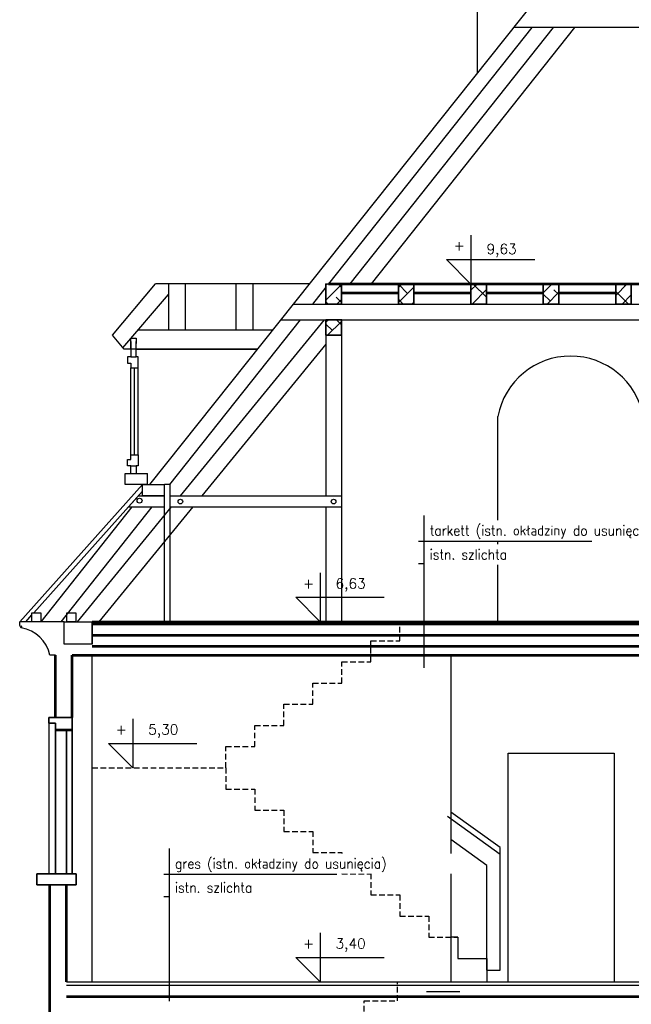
# Model space of a CAD drawing. Header units: millimetres. Extents: x 11979 to 23691, y 12825 to 41978.
# Tile 96 of 256: x 20303 to 20852, y 27968 to 28852. Entities that reach past the tile are written whole.
import ezdxf
from ezdxf.enums import TextEntityAlignment as Align

# ---------------------------------------------------------------- set-up
doc = ezdxf.new("R2010")
doc.units = ezdxf.units.MM
doc.linetypes.add('egbb03_500', pattern=[1.5, 1, -0.5])
for name, color, linetype in [('-LI-WIDOK', 2, 'Continuous'), ('-MEBLE', 1, 'Continuous'), ('-WYMIAR', 8, 'Continuous'), ('PROJEKTOWANE', 5, 'Continuous')]:
    doc.layers.add(name, color=color, linetype=linetype)
for name, color, linetype, lineweight in [('-ŚCIANY DZIAŁOWE', 3, 'Continuous', 35), ('-ŚCIANY NOŚNE', 4, 'Continuous', 53), ('CIENKA - KRESKOWANIA', 254, 'Continuous', 0), ('CIENKA - OPISY', 2, 'Continuous', 25)]:
    doc.layers.add(name, color=color, linetype=linetype, lineweight=lineweight)
doc.styles.add('ROMANS', font='romans', dxfattribs={"width": 0.9, "height": 9})
pattern_1 = [(45, (434771.333, 26006.276), (-6.7351921, 6.7351921), []), (135, (434771.333, 26006.276), (-20.20557627, 6.7351921), [23.8125, -14.2875])]

msp = doc.modelspace()

# ---------------------------------------------------------------- hatches: boundary and pattern name
at = {"layer": '-WYMIAR'}
h = msp.add_hatch(dxfattribs=at)
h.set_pattern_fill('ANSI38', color=256, scale=3)
h.set_pattern_definition(pattern_1)
h.paths.add_polyline_path([(20592.08, 28614.54), (20578.08, 28614.6), (20578.08, 28611.6), (20578.08, 28596.54), (20592.08, 28596.54)])
h.paths.add_polyline_path([(20710.91, 28633.1), (20760.51, 28633.1), (20760.51, 28656.04), (20710.91, 28656.04)], flags=9)
h.paths.add_polyline_path([(20687.46, 28637.89), (20708.5, 28637.89), (20708.5, 28654.18), (20687.46, 28654.18)], flags=9)
h = msp.add_hatch(dxfattribs=at)
h.set_pattern_fill('ANSI38', color=256, scale=3)
h.set_pattern_definition(pattern_1)
h.paths.add_polyline_path([(20657.07, 28614.58), (20643.08, 28614.58), (20643.08, 28598.58), (20643.07, 28596.52), (20657.07, 28596.52)])
h = msp.add_hatch(dxfattribs=at)
h.set_pattern_fill('ANSI38', color=256, scale=3)
h.set_pattern_definition(pattern_1)
h.paths.add_polyline_path([(20722.08, 28614.54), (20708.38, 28614.54), (20708.38, 28611.6), (20708.08, 28611.91), (20708.08, 28596.54), (20722.08, 28596.54)])
h = msp.add_hatch(dxfattribs=at)
h.set_pattern_fill('ANSI38', color=256, scale=3)
h.set_pattern_definition(pattern_1)
h.paths.add_polyline_path([(20787.07, 28614.51), (20787.08, 28614.57), (20780.12, 28614.6), (20773.08, 28614.6), (20773.07, 28596.51), (20787.07, 28596.51)])
h = msp.add_hatch(dxfattribs=at)
h.set_pattern_fill('ANSI38', color=256, scale=3)
h.set_pattern_definition(pattern_1)
h.paths.add_polyline_path([(20852.07, 28614.54), (20838.08, 28614.6), (20838.08, 28598.54), (20838.07, 28596.51), (20852.07, 28596.51)])
h = msp.add_hatch(dxfattribs=at)
h.set_pattern_fill('ANSI38', color=256, scale=3)
h.set_pattern_definition([(45, (464257.851, 31334.164), (-6.7351921, 6.7351921), []), (135, (464257.851, 31334.164), (-20.20557627, 6.7351921), [23.8125, -14.2875])])
h.paths.add_polyline_path([(20578.08, 28568.52), (20592.08, 28568.52), (20592.08, 28582.52), (20578.08, 28582.52)])
at = {"layer": 'CIENKA - KRESKOWANIA'}
h = msp.add_hatch(dxfattribs=at)
h.set_pattern_fill('ANSI33', color=256, scale=3)
h.set_pattern_definition([(45, (434771.333, 26006.276), (-13.4703842, 13.4703842), []), (45, (434784.803, 26006.276), (-13.4703842, 13.4703842), [9.525, -4.7625])])
h.paths.add_polyline_path([(20914.33, 28582.51), (20876.33, 28582.51), (20876.33, 28521.6), (20914.33, 28521.6)])
h.paths.add_polyline_path([(20914.33, 28281.6), (20876.33, 28281.6), (20876.33, 28198.6), (20914.33, 28198.6)])
h.paths.add_polyline_path([(20914.33, 27958.6), (20876.33, 27958.6), (20876.33, 27858.6), (20914.33, 27858.6), (20914.33, 27888.6)])
h.paths.add_polyline_path([(20909.25, 27612.69, -0.004232), (20914.33, 27614.62), (20914.33, 27634.6), (20876.33, 27634.6), (20876.33, 27621.93, -0.004786), (20880.5, 27620.44), (20876.33, 27606.36), (20876.33, 27579.6), (20914.33, 27579.6), (20914.33, 27598.64)])
h.paths.add_polyline_path([(21171.25, 27612.69, -0.004232), (21176.33, 27614.62), (21176.33, 27634.6), (21138.33, 27634.6), (21138.33, 27614.25, -0.003238), (21142.21, 27612.77), (21138.33, 27598.28), (21138.33, 27579.6), (21176.33, 27579.6), (21176.36, 27598.55)])
h.paths.add_polyline_path([(21451.33, 27634.6), (21400.33, 27634.6), (21400.33, 27614.25, -0.003237), (21404.21, 27612.77), (21400.33, 27598.28), (21400.33, 27579.6), (21436.33, 27579.6), (21436.33, 27569.6), (21451.33, 27569.6), (21451.33, 27579.6)])
h.paths.add_polyline_path([(20722.23, 27620.82, -0.005842), (20727.33, 27622.6), (20727.33, 27634.6), (20702.33, 27634.6), (20702.33, 27622.27, -0.00593), (20707.5, 27620.44), (20702.33, 27606.36), (20702.33, 27579.6), (20727.33, 27579.6), (20727.33, 27606.72)])
h.paths.add_polyline_path([(20554.33, 27606.72), (20549.23, 27620.82, -0.005842), (20554.33, 27622.6), (20554.33, 27634.6), (20529.33, 27634.6), (20529.33, 27622.27, -0.00593), (20534.5, 27620.44), (20529.33, 27606.36), (20529.33, 27579.6), (20554.33, 27579.6)])
h.paths.add_polyline_path([(20376.23, 27620.82, -0.005842), (20381.33, 27622.6), (20381.33, 27634.6), (20330.33, 27634.6), (20330.33, 27569.6), (20345.33, 27569.6), (20345.33, 27579.6), (20381.33, 27579.6), (20381.33, 27606.72)])

# ---------------------------------------------------------------- linework, layer by layer
at = {"layer": '-LI-WIDOK'}
for p, q in [((20713.84, 29081.6), (20713.84, 28803.75)), ((20895.33, 29031.6), (20419.82, 28434.6)), ((20762.88, 28844.6), (20580.45, 28614.59)), ((20782.02, 28844.6), (20599.6, 28614.6)), ((20801.17, 28844.6), (20618.75, 28614.6)), ((21044.27, 28844.6), (20746.38, 28844.6)), ((20386.51, 28568.8), (20425.2, 28614.67)), ((20563.24, 28614.67), (20425.2, 28614.67)), ((20436.66, 28614.67), (20436.66, 28573.47)), ((20451.66, 28614.67), (20451.66, 28573.47)), ((20497.33, 28614.67), (20497.33, 28573.47)), ((20512.33, 28614.67), (20512.33, 28573.47)), ((20395.92, 28557.43), (20436.66, 28604.99)), ((20578.08, 28611.6), (20566.11, 28596.52)), ((20548.79, 28596.52), (21241.89, 28596.49)), ((20555.01, 28582.53), (20437.69, 28434.6)), ((20576.56, 28582.52), (20447.36, 28424.6)), ((20537.64, 28582.53), (21253.04, 28582.49)), ((20578.08, 28582.52), (20578.08, 28424.6)), ((20592.08, 28582.52), (20592.08, 28311.6)), ((20397.07, 28556.03), (20386.51, 28568.8)), ((20409.66, 28573.47), (20530.43, 28573.47)), ((20402.93, 28556.03), (20402.92, 28566.03)), ((20402.92, 28566.03), (20407.93, 28565.83)), ((20402.93, 28562.98), (20402.93, 28549.09)), ((20407.93, 28565.83), (20407.54, 28556.03)), ((20407.93, 28549.09), (20407.93, 28562.98)), ((20578.08, 28560.68), (20466.74, 28424.6)), ((20516.54, 28556.03), (20397.07, 28556.03)), ((20407.93, 28556.03), (20516.54, 28556.03)), ((20402.93, 28549.09), (20400.05, 28549.09)), ((20400.05, 28549.09), (20400.05, 28543.42)), ((20400.05, 28543.42), (20402.93, 28543.42)), ((20402.93, 28549.09), (20407.93, 28549.09)), ((20402.93, 28543.42), (20402.93, 28539.32)), ((20409.72, 28549.09), (20407.93, 28549.09)), ((20409.72, 28539.32), (20409.72, 28549.09)), ((20402.93, 28539.32), (20407.93, 28539.32)), ((20402.93, 28461.32), (20402.93, 28539.32)), ((20406.32, 28461.32), (20406.32, 28539.32)), ((20407.93, 28539.32), (20409.72, 28539.32)), ((20409.72, 28461.32), (20409.72, 28539.32)), ((20732.33, 28311.6), (20732.33, 28495.84)), ((20400.05, 28451.55), (20400.05, 28457.22)), ((20400.05, 28457.22), (20402.93, 28457.22)), ((20402.93, 28457.22), (20402.93, 28461.32)), ((20402.93, 28461.32), (20409.72, 28461.32)), ((20409.72, 28461.32), (20409.72, 28451.55)), ((20402.93, 28451.55), (20400.05, 28451.55)), ((20402.93, 28444.6), (20402.93, 28451.55)), ((20402.93, 28451.55), (20407.93, 28451.55)), ((20407.93, 28451.55), (20407.93, 28444.6)), ((20409.72, 28451.55), (20407.93, 28451.55)), ((20397.93, 28434.6), (20397.93, 28444.6)), ((20397.93, 28444.6), (20417.93, 28444.6)), ((20417.93, 28434.6), (20417.93, 28444.6)), ((20303.33, 28311.6), (20413.33, 28434.6)), ((20315.84, 28319.6), (20413.33, 28428.6)), ((20407.93, 28434.6), (20397.93, 28434.6)), ((20417.93, 28434.6), (20407.93, 28434.6)), ((20413.33, 28424.6), (20413.33, 28434.6)), ((20413.33, 28434.6), (20433.33, 28434.6)), ((20433.33, 28311.6), (20433.33, 28434.6)), ((20438.33, 28434.6), (20433.33, 28434.6)), ((20433.33, 28424.6), (20433.33, 28434.6)), ((20438.33, 28311.6), (20438.33, 28434.6)), ((20400.81, 28414.6), (20409.75, 28424.6)), ((20409.75, 28424.6), (20433.33, 28424.6)), ((20423.33, 28424.6), (20413.33, 28424.6)), ((20433.33, 28424.6), (20423.33, 28424.6)), ((20438.33, 28424.6), (20592.08, 28424.6)), ((20403.96, 28414.6), (20322.26, 28311.6)), ((20421.83, 28414.6), (20340.13, 28311.6)), ((20439.18, 28414.6), (20354.91, 28311.6)), ((20458.56, 28414.6), (20374.29, 28311.6)), ((20400.81, 28414.6), (20433.33, 28414.6)), ((20438.33, 28414.6), (20592.08, 28414.6)), ((20578.08, 28414.6), (20578.08, 28311.6)), ((20308.69, 28311.6), (20314.26, 28317.83)), ((20314.26, 28311.6), (20314.26, 28319.6)), ((20314.26, 28319.6), (20322.26, 28319.6)), ((20322.26, 28319.6), (20322.26, 28311.6)), ((20345.7, 28311.6), (20345.7, 28319.6)), ((20345.7, 28319.6), (20353.7, 28319.6)), ((20353.7, 28319.6), (20353.7, 28311.6)), ((20303.33, 28308.16), (20303.33, 28311.6)), ((20343.33, 28311.6), (20303.33, 28311.6)), ((20322.26, 28311.6), (20314.26, 28311.6)), ((20343.33, 28311.6), (20368.33, 28311.6)), ((20343.33, 28291.6), (20343.33, 28311.6)), ((20353.7, 28311.6), (20345.7, 28311.6)), ((20368.33, 28291.6), (20368.33, 28311.6)), ((20368.33, 28311.6), (20368.33, 28291.6)), ((20368.33, 28291.6), (20343.33, 28291.6)), ((20335.33, 28281.6), (20330.33, 28281.6)), ((20368.33, 27988.6), (20368.33, 28281.6)), ((20689.99, 28281.6), (20689.99, 27988.6)), ((20329.33, 28220.6), (20329.33, 28085.6)), ((20741.44, 28188.6), (20741.44, 28193.6)), ((20741.44, 28193.6), (20836.69, 28193.6)), ((20836.69, 28193.6), (20836.69, 27988.6)), ((20741.44, 27988.6), (20741.44, 28188.6))]:
    msp.add_line(p, q, dxfattribs=at)
at = {"layer": '-LI-WIDOK', "ltscale": 5}
for p, q in [((20696.33, 28028.6), (20689.99, 28028.6)), ((20696.33, 28028.6), (20696.33, 28009.6)), ((20696.33, 28009.6), (20722.33, 28009.6)), ((20722.33, 28009.6), (20722.33, 27988.6))]:
    msp.add_line(p, q, dxfattribs=at)
at = {"layer": '-LI-WIDOK'}
for centre, radius in [((20410.82, 28420.2), 2.24), ((20447.43, 28419.36), 2.09), ((20584.94, 28419.36), 2.09)]:
    msp.add_circle(centre, radius, dxfattribs=at)
for centre, radius, start, end in [((20797.63, 28483.44), 66.47, 10.75061, 169.24939), ((20299.6, 28275.35), 31.35, 11.49504, 80.4526)]:
    msp.add_arc(centre, radius, start, end, dxfattribs=at)
msp.add_ellipse((20303.77, 28308.27), major_axis=(0.392, 0.518), ratio=0.526716, start_param=2.158838, end_param=3.884431, dxfattribs=at)
at = {"layer": '-LI-WIDOK', "extrusion": (0, 0, -1)}
for centre, major_axis, ratio, start_param, end_param in [((20303.76, 28307.12), (1.4, 0.49), 0.427174, 4.733591, 7.169913), ((20304.8, 28306.62), (0.638, 0.124), 0.526716, 1.672763, 4.817841)]:
    msp.add_ellipse(centre, major_axis=major_axis, ratio=ratio, start_param=start_param, end_param=end_param, dxfattribs=at)
at = {"layer": '-MEBLE'}
for p, q in [((20708.08, 28658.43), (20708.08, 28614.54)), ((20686.13, 28636.48), (20765.48, 28636.48)), ((20686.13, 28636.48), (20708.08, 28614.54)), ((20572.89, 28355.49), (20572.89, 28311.6)), ((20550.94, 28333.54), (20630.3, 28333.54)), ((20550.94, 28333.54), (20572.89, 28311.6)), ((20404.81, 28224.49), (20404.81, 28180.6)), ((20382.87, 28202.54), (20462.22, 28202.54)), ((20382.87, 28202.54), (20404.81, 28180.6)), ((20572.89, 28032.49), (20572.89, 27988.6)), ((20550.94, 28010.54), (20630.3, 28010.54)), ((20550.94, 28010.54), (20572.89, 27988.6))]:
    msp.add_line(p, q, dxfattribs=at)
at = {"layer": '-WYMIAR', "linetype": 'egbb03_500', "ltscale": 5}
for p, q in [((20644.33, 28294.6), (20644.33, 28311.6)), ((20618.33, 28275.6), (20618.33, 28294.6)), ((20618.33, 28294.6), (20644.33, 28294.6)), ((20592.33, 28256.6), (20592.33, 28275.6)), ((20592.33, 28275.6), (20618.33, 28275.6)), ((20566.33, 28237.6), (20566.33, 28256.6)), ((20566.33, 28256.6), (20592.33, 28256.6)), ((20540.33, 28218.6), (20540.33, 28237.6)), ((20540.33, 28237.6), (20566.33, 28237.6)), ((20514.33, 28199.6), (20514.33, 28218.6)), ((20514.33, 28218.6), (20540.33, 28218.6)), ((20488.33, 28180.6), (20488.33, 28199.6)), ((20488.33, 28199.6), (20514.33, 28199.6)), ((20488.33, 28180.6), (20488.33, 28197.6)), ((20368.33, 28180.6), (20488.33, 28180.6)), ((20488.33, 28180.6), (20488.33, 28161.6)), ((20488.33, 28161.6), (20514.33, 28161.6)), ((20514.33, 28161.6), (20514.33, 28142.6)), ((20514.33, 28142.6), (20540.33, 28142.6)), ((20540.33, 28142.6), (20540.33, 28123.6)), ((20540.33, 28123.6), (20566.33, 28123.6)), ((20566.33, 28123.6), (20566.33, 28104.6)), ((20566.33, 28104.6), (20592.33, 28104.6)), ((20592.33, 28104.6), (20592.33, 28085.6)), ((20592.33, 28085.6), (20618.33, 28085.6)), ((20618.33, 28085.6), (20618.33, 28066.6)), ((20618.33, 28066.6), (20644.33, 28066.6)), ((20644.33, 28066.6), (20644.33, 28047.6)), ((20644.33, 28047.6), (20670.33, 28047.6)), ((20670.33, 28047.6), (20670.33, 28028.6)), ((20670.33, 28028.6), (20696.33, 28028.6)), ((20642.33, 27971.6), (20642.33, 27988.6)), ((20612.33, 27954.6), (20612.33, 27971.6)), ((20612.33, 27971.6), (20642.33, 27971.6))]:
    msp.add_line(p, q, dxfattribs=at)
at = {"layer": '-WYMIAR'}
for p, q in [((20734.33, 28102.95), (20687.08, 28136.81)), ((20734.33, 28109.1), (20689.99, 28140.87)), ((20722.33, 28093.1), (20689.99, 28116.27)), ((20734.33, 27999.1), (20734.33, 28109.1)), ((20722.33, 27999.1), (20722.33, 28093.1)), ((20722.33, 27999.1), (20734.33, 27999.1)), ((20668.33, 27980.09), (20698.33, 27980.09))]:
    msp.add_line(p, q, dxfattribs=at)
at = {"layer": '-ŚCIANY DZIAŁOWE'}
for p, q in [((20578.08, 28611.6), (20578.08, 28614.6)), ((20578.08, 28614.6), (20592.08, 28614.54)), ((20578.08, 28596.54), (20578.08, 28614.6)), ((20578.08, 28598.54), (20578.08, 28614.54)), ((20592.08, 28614.54), (20592.08, 28598.54)), ((20592.08, 28614.54), (20592.08, 28596.54)), ((20643.07, 28596.52), (20643.08, 28614.58)), ((20643.08, 28598.58), (20643.08, 28614.58)), ((20643.08, 28614.58), (20657.08, 28614.58)), ((20657.07, 28614.52), (20657.07, 28596.52)), ((20657.08, 28614.58), (20657.08, 28598.58)), ((20708.08, 28596.54), (20708.08, 28614.6)), ((20708.08, 28598.54), (20708.08, 28614.54)), ((20708.08, 28614.54), (20722.08, 28614.54)), ((20722.08, 28614.54), (20722.08, 28598.54)), ((20722.08, 28614.54), (20722.08, 28596.54)), ((20773.07, 28596.51), (20773.08, 28614.63)), ((20773.08, 28614.63), (20787.08, 28614.57)), ((20773.08, 28598.57), (20773.08, 28614.57)), ((20787.07, 28614.51), (20787.07, 28596.51)), ((20787.08, 28614.57), (20787.08, 28598.57)), ((20838.07, 28596.48), (20838.08, 28614.6)), ((20838.08, 28598.54), (20838.08, 28614.6)), ((20838.08, 28614.6), (20852.08, 28614.54)), ((20852.07, 28614.48), (20852.07, 28596.48)), ((20592.08, 28596.54), (20578.08, 28596.54)), ((20578.08, 28596.54), (20578.08, 28596.52)), ((20592.08, 28596.54), (20592.08, 28596.52)), ((20657.07, 28596.52), (20643.07, 28596.52)), ((20722.08, 28596.54), (20708.08, 28596.54)), ((20787.07, 28596.51), (20773.07, 28596.51)), ((20852.07, 28596.48), (20838.07, 28596.48)), ((20350.33, 28225.6), (20329.33, 28225.6)), ((20329.33, 28225.6), (20329.33, 28220.6)), ((20350.33, 28225.6), (20350.33, 28085.6)), ((20350.33, 28225.6), (20350.33, 28214.6)), ((20329.33, 28220.6), (20335.33, 28220.6)), ((20335.33, 28220.6), (20335.33, 28214.6)), ((20335.33, 28085.6), (20335.33, 28214.6)), ((20335.33, 28214.6), (20350.33, 28214.6)), ((20345.33, 28214.6), (20345.33, 28085.6)), ((20318.63, 28075.6), (20318.63, 28085.6)), ((20318.63, 28085.6), (20354.06, 28085.6)), ((20354.06, 28075.6), (20354.06, 28085.6)), ((20354.06, 28075.6), (20318.63, 28075.6))]:
    msp.add_line(p, q, dxfattribs=at)
msp.add_lwpolyline([(20578.08, 28568.52), (20592.08, 28568.52), (20592.08, 28582.52), (20578.08, 28582.52)], close=True, dxfattribs=at)
at = {"layer": '-ŚCIANY NOŚNE'}
for p, q in [((20580.43, 28614.6), (21227.46, 28614.6)), ((20592.08, 28606.54), (20643.08, 28606.54)), ((20657.08, 28606.54), (20708.08, 28606.54)), ((20722.08, 28606.54), (20773.08, 28606.54)), ((20787.08, 28606.54), (20838.08, 28606.54)), ((20368.33, 28311.6), (21451.33, 28311.6)), ((20368.33, 28309.6), (21422.33, 28309.6)), ((20368.33, 28299.6), (21422.33, 28299.6)), ((20368.33, 28289.6), (21422.33, 28289.6)), ((20335.33, 28225.6), (20335.33, 28281.6)), ((20350.33, 28281.6), (21436.33, 28281.6)), ((20350.33, 28225.6), (20350.33, 28281.6)), ((20335.33, 28214.6), (20350.33, 28214.6)), ((20330.33, 27730.6), (20330.33, 28075.6)), ((20345.33, 27988.6), (20345.33, 28075.6)), ((20345.33, 27975.6), (21436.33, 27975.6))]:
    msp.add_line(p, q, dxfattribs=at)
at = {"layer": 'PROJEKTOWANE'}
for p, q in [((20666.21, 28270.17), (20666.21, 28406.98)), ((20661.21, 28383.95), (20816.57, 28383.95)), ((20661.21, 28363.95), (20816.57, 28363.95)), ((20666.21, 28363.95), (20816.57, 28363.95)), ((20437.61, 27971.4), (20437.61, 28108.21)), ((20432.61, 28085.17), (20587.97, 28085.17)), ((20432.61, 28065.17), (20587.97, 28065.17)), ((20437.61, 28065.17), (20587.97, 28065.17)), ((20345.33, 27988.6), (21436.33, 27988.6)), ((20345.33, 27985.6), (21436.33, 27985.6))]:
    msp.add_line(p, q, dxfattribs=at)

# ---------------------------------------------------------------- texts
at = {"layer": 'CIENKA - OPISY', "style": 'ROMANS'}
for s, p in [('+', (20697.67, 28648.98)), ('9,63', (20735.71, 28644.57)), ('+', (20562.48, 28346.04)), ('6,63', (20600.22, 28344.57)), ('+', (20394.41, 28215.04)), ('5,30', (20432.14, 28213.57)), ('+', (20562.48, 28023.04)), ('3,40', (20600.22, 28021.57))]:
    msp.add_text(s, height=9, dxfattribs=at).set_placement(p, align=Align.MIDDLE)

# ---------------------------------------------------------------- next in the draw order: texts
at = {"layer": '-LI-WIDOK', "char_height": 9, "width": 147.6436, "attachment_point": 4, "style": 'ROMANS', "bg_fill": 2}
for insert in [(20671.21, 28371.95), (20442.61, 28073.17)]:
    msp.add_mtext('istn. szlichta', dxfattribs=dict(at, insert=insert))
at = {"layer": 'PROJEKTOWANE', "char_height": 9, "width": 247.7748, "attachment_point": 4, "style": 'ROMANS', "bg_fill": 2}
for s, insert in [('tarkett (istn. okładziny do usunięcia)', (20671.21, 28391.95)), ('{\\Fromans.shx|c1;gres (istn. okładziny do usunięcia)}', (20442.61, 28093.17))]:
    msp.add_mtext(s, dxfattribs=dict(at, insert=insert))

doc.saveas('drawing.dxf')
